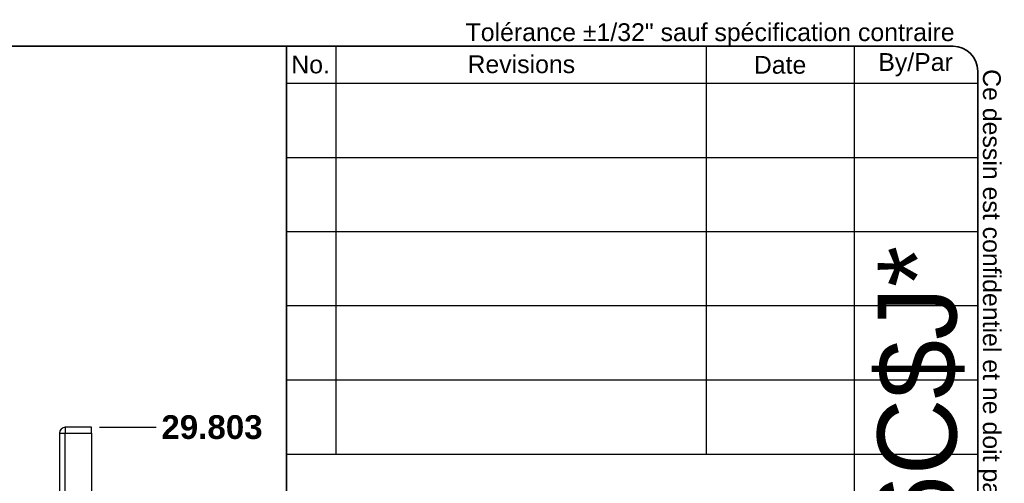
# Model space of a CAD drawing. Header units: inches. Extents: x 0 to 120, y -11 to 78.
# Tile 90 of 90: x 84 to 120, y 61 to 78. Entities that reach past the tile are written whole.
import ezdxf
from ezdxf.enums import TextEntityAlignment as Align

# ---------------------------------------------------------------- set-up
doc = ezdxf.new("R2010")
doc.units = ezdxf.units.IN
doc.header["$LTSCALE"] = 7.213522
doc.header["$MEASUREMENT"] = 0
doc.layers.get('0').update_dxf_attribs({"lineweight": 25})
for name, color, linetype, lineweight in [('Dimensions(ANSI)', 7, 'Continuous', 25), ('Sketch Geometry(ANSI)', 7, 'Continuous', 25), ('Symbols(ANSI)', 7, 'Continuous', 25), ('Visible Edges(ANSI)', 7, 'Continuous', 25), ('Visible Tangent Edges(ANSI)', 7, 'Continuous', 25)]:
    doc.layers.add(name, color=color, linetype=linetype, lineweight=lineweight)
doc.styles.add('Current-ANSI', font='arial.ttf')
doc.styles.add('Dimension-ANSI', font='arialbd.ttf')
doc.styles.add('Text Style44', font='arialbd.ttf')
doc.styles.add('Text Style83', font='FRE3OF9X.TTF')
doc.dimstyles.new('INCH-ANSI', dxfattribs={"dimscale": 7.213522, "dimtxt": 0.12, "dimasz": 0.098425, "dimexe": 0.04, "dimexo": 0.04, "dimgap": 0.031496, "dimtad": 0, "dimtih": 1, "dimtoh": 1, "dimdec": 3, "dimzin": 0, "dimdsep": 46, "dimtxsty": 'Dimension-ANSI', "dimcen": 0.09, "dimdle": 0.312, "dimclrd": 179, "dimclre": 179, "dimclrt": 7, "dimadec": 1, "dimazin": 0, "dimtfac": 1, "dimtdec": 3, "dimtofl": 0, "dimtmove": 0, "dimatfit": 3, "dimfxl": 1, "dimtolj": 1, "dimtzin": 4, "dimlwd": 25, "dimlwe": 25, "dimarcsym": 0})

# ---------------------------------------------------------------- blocks, each defined once
blk = doc.blocks.new('Title Blocks EXM - ANSI B')
at = {"layer": 'Sketch Geometry(ANSI)'}
for p, q in [((13.25, 10.687), (16.625, 10.687)), ((13.5, 10.687), (13.5, 8.625)), ((15.375, 10.687), (15.375, 8.625)), ((16.125, 10.687), (16.125, 3.5)), ((16.75, 10.562), (16.75, 0.375)), ((13.25, 10.5), (16.75, 10.5)), ((13.25, 10.125), (16.75, 10.125)), ((13.25, 9.75), (16.75, 9.75)), ((16.75, 9.375), (13.25, 9.375)), ((13.25, 9), (16.75, 9)), ((16.75, 9), (16.75, 8.625)), ((13.25, 8.625), (16.75, 8.625))]:
    blk.add_line(p, q, dxfattribs=at)
at = {"layer": 'Sketch Geometry(ANSI)', "linetype": 'Continuous', "lineweight": 35}
for q in [(13.25, 10.687), (13.25, 3.5)]:
    blk.add_line((13.25, 8.625), q, dxfattribs=at)
at = {"layer": 'Sketch Geometry(ANSI)'}
blk.add_arc((16.625, 10.562), 0.125, 0, 90, dxfattribs=at)
at = {"layer": 'Symbols(ANSI)', "color": 7, "char_height": 0.09, "attachment_point": 5, "style": 'Current-ANSI'}
for s, insert, width in [('No.', (13.3727, 10.5947), 0.250391), ('Revisions', (14.4395, 10.5958), 1.873306), ('Date', (15.7494, 10.5928), 0.751347), ('By/Par', (16.4354, 10.5938), 0.622018)]:
    blk.add_mtext(s, dxfattribs=dict(at, insert=insert, width=width))
at = {"layer": 'Symbols(ANSI)', "color": 7, "style": 'Current-ANSI'}
for tag, p in [('REV1', (13.3753, 10.3127)), ('REV1DATE', (15.7496, 10.31)), ('REV1BY', (16.4371, 10.3133)), ('REV2', (13.3734, 9.9377)), ('REV2DATE', (15.7475, 9.9406)), ('REV2BY', (16.4372, 9.9385)), ('REV3', (13.3741, 9.563)), ('REV3DATE', (15.7516, 9.563)), ('REV3BY', (16.4372, 9.5635)), ('REV4', (13.3766, 9.1879)), ('REV4DATE', (15.7516, 9.1879)), ('REV4BY', (16.4411, 9.1885)), ('REV5', (13.3734, 8.8129)), ('REV5DATE', (15.7516, 8.8129)), ('REV5BY', (16.4379, 8.8113)), ('MFG_APPROVED_DATE', (16.3934, 2.3745)), ('DETAIL_REV', (16.2494, 0.9257))]:
    blk.add_attdef(tag, text='', height=0.09, dxfattribs=at).set_placement(p, align=Align.MIDDLE_CENTER)
for tag, p in [('REV1DESC', (13.5255, 10.3098)), ('REV2DESC', (13.5253, 9.9374)), ('REV3DESC', (13.528, 9.5635)), ('REV4DESC', (13.533, 9.1903)), ('REV5DESC', (13.5322, 8.8113)), ('COMPANY', (14.1202, 2.375))]:
    blk.add_attdef(tag, text='', height=0.09, dxfattribs=at).set_placement(p, align=Align.MIDDLE_LEFT)
at = {"layer": 'Symbols(ANSI)', "color": 7, "style": 'Text Style83'}
blk.add_attdef('BARCODE_001', (16.6427, 3.9376), '', height=0.4, rotation=90, dxfattribs=at)
at = {"layer": 'Symbols(ANSI)', "color": 7}
for tag, p, height, style in [('IDW_DATE_001', (16.1168, 2.0799), 0.09, 'Current-ANSI'), ('MATERIEL_001', (13.9591, 1.7815), 0.09, 'Current-ANSI'), ('COLOR_001', (14.2747, 1.4037), 0.09, 'Current-ANSI'), ('FINISH_001', (16.106, 1.3941), 0.09, 'Current-ANSI'), ('IDW_DESC_001', (13.8175, 0.8726), 0.09, 'Current-ANSI'), ('Sheet_Number_001', (16.3026, 0.5807), 0.09, 'Current-ANSI'), ('IDW_REV_001', (15.9474, 0.3552), 0.14, 'Text Style44'), ('IDW_NAME_001', (13.756, 0.3043), 0.14, 'Text Style44'), ('Number_of_sheets_001', (16.5509, 0.3301), 0.09, 'Current-ANSI')]:
    blk.add_attdef(tag, p, '', height=height, dxfattribs=dict(at, style=style))
blk = doc.blocks.new('*D19')
at = {"layer": 'Defpoints', "color": 0, "linetype": 'Continuous', "transparency": 16777216}
for p in [(86.826, 63.224), (89.191, 63.224), (86.826, 19.578)]:
    blk.add_point(p, dxfattribs=at)
at = {"layer": 'Dimensions(ANSI)', "color": 179, "linetype": 'Continuous', "lineweight": 25, "true_color": 0x262658, "transparency": 16777216}
blk.add_line((87.115, 63.224), (89.191, 63.224), dxfattribs=at)
at = {"layer": 'Dimensions(ANSI)', "color": 7, "linetype": 'Continuous', "lineweight": 25, "transparency": 16777216, "insert": (91.226, 63.224), "char_height": 0.8656, "attachment_point": 5, "style": 'Dimension-ANSI'}
blk.add_mtext('\\A1;29.803', dxfattribs=at)
blk = doc.blocks.new('Borders 10_EXM - B (Inch)')
at = {"layer": 'Sketch Geometry(ANSI)', "linetype": 'Continuous', "lineweight": 35}
for p, q in [((16.3979, 10.6915), (0.5229, 10.6915)), ((16.5229, 0.3795), (16.5229, 10.5665))]:
    blk.add_line(p, q, dxfattribs=at)
blk.add_arc((16.3979, 10.5665), 0.125, 0, 90, dxfattribs=at)
at = {"layer": 'Symbols(ANSI)', "color": 7, "insert": (13.9302, 10.6908), "char_height": 0.09, "attachment_point": 7, "style": 'Current-ANSI'}
blk.add_mtext('Tolérance ±1/32" sauf spécification contraire', dxfattribs=at)
at = {"layer": 'Symbols(ANSI)', "color": 7, "insert": (16.5222, 10.576), "char_height": 0.09, "attachment_point": 7, "rotation": 270, "style": 'Current-ANSI'}
blk.add_mtext('Ce dessin est confidentiel et ne doit pas être reproduit ou utilisé sans le consentement de EXM', dxfattribs=at)
at = {"layer": 'Symbols(ANSI)', "color": 7, "style": 'Current-ANSI'}
blk.add_attdef('FILENAME_AND_PATH_001', (6.0203, 10.7181), '', height=0.09, dxfattribs=at)

msp = doc.modelspace()

# ---------------------------------------------------------------- linework, layer by layer
at = {"layer": 'Visible Edges(ANSI)'}
for p, q in [((85.6548, 63.0103), (85.6548, 19.792)), ((86.8264, 63.2241), (85.8686, 63.2241)), ((86.8264, 63.0103), (86.8264, 63.2241)), ((86.8264, 63.0103), (86.8264, 19.792))]:
    msp.add_line(p, q, dxfattribs=at)
msp.add_arc((85.8686, 63.0103), 0.2138, 90, 180, dxfattribs=at)
at = {"layer": 'Visible Tangent Edges(ANSI)'}
for p, q in [((85.6548, 63.0103), (85.8686, 63.0103)), ((85.8686, 63.2241), (85.8686, 63.0103)), ((85.8686, 19.792), (85.8686, 63.0103)), ((85.8686, 63.0103), (86.8264, 63.0103))]:
    msp.add_line(p, q, dxfattribs=at)

# ---------------------------------------------------------------- block references
at = {"xscale": 7.213521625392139, "yscale": 7.213521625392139, "zscale": 7.213521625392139}
msp.add_blockref('Borders 10_EXM - B (Inch)', (0, 0), dxfattribs=at)
ref = msp.add_blockref('Title Blocks EXM - ANSI B', (-1.6385, 0.0328), dxfattribs=dict(xscale=7.213521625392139, yscale=7.213521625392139, zscale=7.213521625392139))
ref.add_attrib('BARCODE_001', '*$H5412ES302006C$J*', (118.4143, 28.4367), dxfattribs={"layer": 'Symbols(ANSI)', "color": 7, "height": 2.885409, "rotation": 90, "style": 'Text Style83'})

# ---------------------------------------------------------------- dimensions: what is measured, and where the dimension line sits
at = {"layer": 'Dimensions(ANSI)', "color": 179, "linetype": 'Continuous', "lineweight": 25, "true_color": 0x262658}
dim = msp.add_ordinate_dim(feature_location=(86.8264, 63.2241), offset=(2.3644, 0), dtype=0, origin=(86.8264, 19.5782), dimstyle='INCH-ANSI', override={"dimgap": 0.031496, "dimtad": 0, "dimdec": 3, "dimlfac": 0.682835, "dimtol": 0, "dimlim": 0, "dimtp": 0, "dimtm": 0, "dimtdec": 3}, dxfattribs=at)
dim.commit()
dim.dimension.update_dxf_attribs({"geometry": '*D19', "text_midpoint": (91.2263, 63.2241)})

doc.saveas('drawing.dxf')
